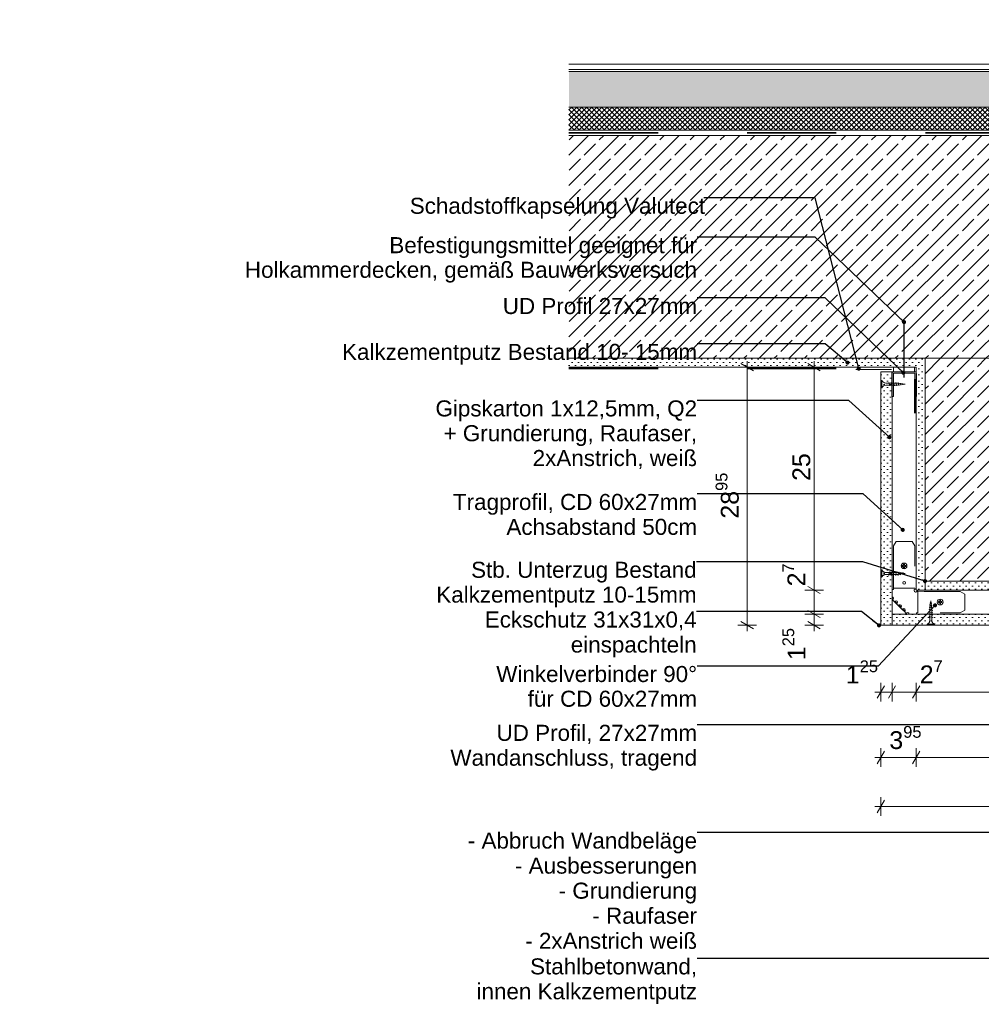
# Model space of a CAD drawing. Header units: metres. Extents: x -0.7 to 35.5, y 5.7 to 9.1.
# Tile 9 of 47: x 6.3 to 7.3, y 5.7 to 6.8. Entities that reach past the tile are written whole.
import ezdxf

# ---------------------------------------------------------------- set-up
doc = ezdxf.new("R2010")
doc.units = ezdxf.units.M
doc.header["$MEASUREMENT"] = 0
doc.linetypes.add('Strichlinie eng', pattern=[0.023, 0.015, -0.008])
doc.linetypes.add('VERDECKT', pattern=[0.005625, 0.00375, -0.001875])
for name, color, linetype in [('152 - Bemaßung_ Beschriftung.Ausbau', 7, 'Continuous'), ('301 - Elemente.Linie', 7, 'Continuous'), ('603 - Struktur.Bodenplatte_ Decke Roh', 7, 'Continuous'), ('608 - Struktur.Träger', 7, 'Continuous'), ('650 - Abdeckung.Fußboden Aufbau', 7, 'Continuous'), ('653 - Abdeckung.TB Verkofferung', 7, 'Continuous'), ('Neubau_301 - Elemente.Linie', 7, 'Continuous'), ('Neubau_653 - Abdeckung.TB Verkofferung', 7, 'Continuous'), ('Neubau_660 - Unterkonstruktion.Trockenbau', 7, 'Continuous')]:
    doc.layers.add(name, color=color, linetype=linetype)
doc.styles.add('ERSTELLTER_STIL_1', font='txt')
doc.dimstyles.new('ERSTELLTER_STIL__1', dxfattribs={"dimtxt": 0.02, "dimasz": 0.01064, "dimexe": 0.18, "dimexo": 0.0625, "dimgap": 0, "dimtad": 1, "dimtih": 1, "dimtoh": 1, "dimzin": 0, "dimdsep": 46, "dimtxsty": 'ERSTELLTER_STIL_1', "dimblk": 'ARROWHEAD_2', "dimblk1": 'ARROWHEAD_2', "dimblk2": 'ARROWHEAD_2', "dimcen": 0.09, "dimse1": 1, "dimse2": 1, "dimclrd": 7, "dimclre": 7, "dimclrt": 7, "dimazin": 0, "dimtfac": 1, "dimtdec": 4, "dimtmove": 0, "dimatfit": 3, "dimfxl": 1, "dimtolj": 1, "dimtzin": 0, "dimarcsym": 0})
doc.dimstyles.new('ERSTELLTER_STIL__2', dxfattribs={"dimtxt": 0.02, "dimasz": 0.01064, "dimexe": 0.18, "dimexo": 0.0625, "dimgap": 0, "dimtad": 1, "dimzin": 0, "dimdsep": 46, "dimtxsty": 'ERSTELLTER_STIL_1', "dimblk": 'ARROWHEAD_2', "dimblk1": 'ARROWHEAD_2', "dimblk2": 'ARROWHEAD_2', "dimcen": 0.09, "dimse1": 1, "dimse2": 1, "dimclrd": 7, "dimclre": 7, "dimclrt": 7, "dimazin": 0, "dimtfac": 1, "dimtdec": 4, "dimtmove": 0, "dimatfit": 3, "dimfxl": 1, "dimtolj": 1, "dimtzin": 0, "dimarcsym": 0})
doc.dimstyles.new('ERSTELLTER_STIL__3', dxfattribs={"dimtxt": 0.18, "dimasz": 0.00912, "dimexe": 0.18, "dimexo": 0.0625, "dimgap": 0, "dimtad": 0, "dimtih": 1, "dimtoh": 1, "dimdec": 4, "dimzin": 0, "dimdsep": 46, "dimcen": 0.09, "dimadec": 0, "dimazin": 0, "dimtfac": 1, "dimtdec": 4, "dimtmove": 0, "dimatfit": 3, "dimldrblk": 'ARROWHEAD_11', "dimfxl": 1, "dimtolj": 1, "dimtzin": 0, "dimarcsym": 0})
doc.dimstyles.new('ERSTELLTER_STIL__4', dxfattribs={"dimtxt": 0.02, "dimasz": 0.01064, "dimexe": 0.18, "dimexo": 0.0625, "dimgap": 0, "dimtad": 1, "dimtih": 1, "dimtoh": 1, "dimzin": 0, "dimdsep": 46, "dimtxsty": 'ERSTELLTER_STIL_1', "dimblk": 'ARROWHEAD_2', "dimblk1": 'ARROWHEAD_2', "dimblk2": 'ARROWHEAD_2', "dimcen": 0.09, "dimse1": 1, "dimse2": 1, "dimclrd": 7, "dimclre": 7, "dimclrt": 7, "dimazin": 0, "dimtfac": 1, "dimtdec": 4, "dimtmove": 2, "dimatfit": 3, "dimfxl": 1, "dimtolj": 1, "dimtzin": 0, "dimarcsym": 0})
pattern_1 = [(45, (-5.733578, 0.041528), (-0.016970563, 0.016970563), []), (45, (-5.742064, 0.050013), (-0.016970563, 0.016970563), [0.018, -0.006])]
pattern_2 = [(45, (-5.7335783, 0.0415275), (-0.0035355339, 0.0035355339), [0, -0.005])]

# ---------------------------------------------------------------- blocks, each defined once
blk = doc.blocks.new('*D48', base_point=(-5.7336, 0.0415))
at = {"layer": '152 - Bemaßung_ Beschriftung.Ausbau', "color": 7, "linetype": 'Continuous', "lineweight": 5}
for p, q in [((7.2169, 5.8931), (7.2169, 5.9141)), ((7.7114, 5.8931), (7.7114, 5.9141)), ((7.2101, 5.9036), (7.2169, 5.9036)), ((7.2209, 5.9106), (7.2129, 5.8966)), ((7.2169, 5.9036), (7.7114, 5.9036)), ((7.7074, 5.8966), (7.7155, 5.9106)), ((7.7114, 5.9036), (7.7183, 5.9036))]:
    blk.add_line(p, q, dxfattribs=at)
at = {"layer": '152 - Bemaßung_ Beschriftung.Ausbau', "color": 7, "lineweight": 5, "insert": (7.439, 5.9073), "char_height": 0.02, "attachment_point": 7, "style": 'ERSTELLTER_STIL_1'}
blk.add_mtext('\\A1;{\\pql;\\fArial|b0|i0|c0|p38;49\\fArial|b0|i0|c0|p38;\\A1{\\H.66x;\\S45^  ;}}', dxfattribs=at)
blk = doc.blocks.new('ARROWHEAD_2')
at = {"color": 0, "linetype": 'Continuous', "lineweight": 0}
for p, q in [((0, 0), (-1, 0)), ((-0.38, -0.66), (0.38, 0.66))]:
    blk.add_line(p, q, dxfattribs=at)
blk = doc.blocks.new('*D49', base_point=(-5.7336, 0.0415))
at = {"layer": '152 - Bemaßung_ Beschriftung.Ausbau', "color": 7, "linetype": 'Continuous', "lineweight": 5}
for p, q in [((7.2169, 5.9481), (7.2169, 5.9691)), ((7.2564, 5.9481), (7.2564, 5.9691)), ((7.2101, 5.9586), (7.2169, 5.9586)), ((7.2209, 5.9656), (7.2129, 5.9516)), ((7.2169, 5.9586), (7.2564, 5.9586)), ((7.2604, 5.9656), (7.2524, 5.9516))]:
    blk.add_line(p, q, dxfattribs=at)
at = {"layer": '152 - Bemaßung_ Beschriftung.Ausbau', "color": 7, "lineweight": 5, "insert": (7.2264, 5.9622), "char_height": 0.02, "attachment_point": 7, "style": 'ERSTELLTER_STIL_1'}
blk.add_mtext('\\A1;{\\pql;\\fArial|b0|i0|c0|p38;3\\fArial|b0|i0|c0|p38;\\A1{\\H.66x;\\S95^  ;}}', dxfattribs=at)
blk = doc.blocks.new('*D50', base_point=(-5.7336, 0.0415))
at = {"layer": '152 - Bemaßung_ Beschriftung.Ausbau', "color": 7, "linetype": 'Continuous', "lineweight": 5}
for p, q in [((7.2564, 5.9481), (7.2564, 5.9691)), ((7.7114, 5.9481), (7.7114, 5.9691)), ((7.2604, 5.9656), (7.2524, 5.9516)), ((7.2564, 5.9586), (7.7114, 5.9586)), ((7.7074, 5.9516), (7.7155, 5.9656)), ((7.7114, 5.9586), (7.7183, 5.9586))]:
    blk.add_line(p, q, dxfattribs=at)
at = {"layer": '152 - Bemaßung_ Beschriftung.Ausbau', "color": 7, "lineweight": 5, "insert": (7.4637, 5.9623), "char_height": 0.02, "attachment_point": 7, "style": 'ERSTELLTER_STIL_1'}
blk.add_mtext('\\A1;{\\pql;\\fArial|b0|i0|c0|p38;45\\fArial|b0|i0|c0|p38;\\A1{\\H.66x;\\S5^  ;}}', dxfattribs=at)
blk = doc.blocks.new('*D51', base_point=(-5.7336, 0.0415))
at = {"layer": '152 - Bemaßung_ Beschriftung.Ausbau', "color": 7, "linetype": 'Continuous', "lineweight": 5}
for p, q in [((7.0739, 6.3925), (7.0599, 6.4006)), ((7.0669, 6.3965), (7.0669, 6.4034)), ((7.0774, 6.3965), (7.0564, 6.3965)), ((7.0669, 6.107), (7.0669, 6.3965)), ((7.0599, 6.1111), (7.0739, 6.103)), ((7.0774, 6.107), (7.0564, 6.107)), ((7.0669, 6.1002), (7.0669, 6.107))]:
    blk.add_line(p, q, dxfattribs=at)
at = {"layer": '152 - Bemaßung_ Beschriftung.Ausbau', "color": 7, "lineweight": 5, "insert": (7.0632, 6.2266), "char_height": 0.02, "attachment_point": 7, "rotation": 90, "style": 'ERSTELLTER_STIL_1'}
blk.add_mtext('\\A1;{\\pql;\\fArial|b0|i0|c0|p38;28\\fArial|b0|i0|c0|p38;\\A1{\\H.66x;\\S95^  ;}}', dxfattribs=at)
blk = doc.blocks.new('*D52', base_point=(-5.7336, 0.0415))
at = {"layer": '152 - Bemaßung_ Beschriftung.Ausbau', "color": 7, "linetype": 'Continuous', "lineweight": 5}
for p, q in [((7.1349, 6.1236), (7.1489, 6.1155)), ((7.1524, 6.1195), (7.1314, 6.1195)), ((7.1349, 6.1111), (7.1489, 6.103)), ((7.1419, 6.107), (7.1419, 6.1195)), ((7.1524, 6.107), (7.1314, 6.107)), ((7.1419, 6.1002), (7.1419, 6.107))]:
    blk.add_line(p, q, dxfattribs=at)
at = {"layer": '152 - Bemaßung_ Beschriftung.Ausbau', "color": 7, "lineweight": 5, "insert": (7.1381, 6.0678), "char_height": 0.02, "attachment_point": 7, "rotation": 90, "style": 'ERSTELLTER_STIL_1'}
blk.add_mtext('\\A1;{\\pql;\\fArial|b0|i0|c0|p38;1\\fArial|b0|i0|c0|p38;\\A1{\\H.66x;\\S25^  ;}}', dxfattribs=at)
blk = doc.blocks.new('*D53', base_point=(-5.7336, 0.0415))
at = {"layer": '152 - Bemaßung_ Beschriftung.Ausbau', "color": 7, "linetype": 'Continuous', "lineweight": 5}
for p, q in [((7.1524, 6.1465), (7.1314, 6.1465)), ((7.1349, 6.1506), (7.1489, 6.1425)), ((7.1419, 6.1195), (7.1419, 6.1465)), ((7.1349, 6.1236), (7.1489, 6.1155)), ((7.1524, 6.1195), (7.1314, 6.1195))]:
    blk.add_line(p, q, dxfattribs=at)
blk = doc.blocks.new('*D54', base_point=(-5.7336, 0.0415))
at = {"layer": '152 - Bemaßung_ Beschriftung.Ausbau', "color": 7, "linetype": 'Continuous', "lineweight": 5}
for p, q in [((7.1489, 6.3925), (7.1349, 6.4006)), ((7.1419, 6.3965), (7.1419, 6.4034)), ((7.1524, 6.3965), (7.1314, 6.3965)), ((7.1419, 6.1465), (7.1419, 6.3965)), ((7.1524, 6.1465), (7.1314, 6.1465)), ((7.1349, 6.1506), (7.1489, 6.1425))]:
    blk.add_line(p, q, dxfattribs=at)
at = {"layer": '152 - Bemaßung_ Beschriftung.Ausbau', "color": 7, "lineweight": 5, "char_height": 0.02, "attachment_point": 7, "rotation": 90, "style": 'ERSTELLTER_STIL_1'}
for s, insert in [('\\A1;{\\pql;\\fArial|b0|i0|c0|p38;25}', (7.1379, 6.2689)), ('\\A1;{\\pql;\\fArial|b0|i0|c0|p38;2\\fArial|b0|i0|c0|p38;\\A1{\\H.66x;\\S7^  ;}}', (7.1379, 6.1506))]:
    blk.add_mtext(s, dxfattribs=dict(at, insert=insert))
blk = doc.blocks.new('*D55', base_point=(-5.7336, 0.0415))
at = {"layer": '152 - Bemaßung_ Beschriftung.Ausbau', "color": 7, "linetype": 'Continuous', "lineweight": 5}
for p, q in [((7.2209, 6.039), (7.2129, 6.025)), ((7.2169, 6.0215), (7.2169, 6.0425)), ((7.2334, 6.039), (7.2254, 6.025)), ((7.2294, 6.0215), (7.2294, 6.0425)), ((7.2101, 6.032), (7.2169, 6.032)), ((7.2169, 6.032), (7.2294, 6.032)), ((7.2294, 6.032), (7.2564, 6.032))]:
    blk.add_line(p, q, dxfattribs=at)
at = {"layer": '152 - Bemaßung_ Beschriftung.Ausbau', "color": 7, "lineweight": 5, "insert": (7.1776, 6.0358), "char_height": 0.02, "attachment_point": 7, "style": 'ERSTELLTER_STIL_1'}
blk.add_mtext('\\A1;{\\pql;\\fArial|b0|i0|c0|p38;1\\fArial|b0|i0|c0|p38;\\A1{\\H.66x;\\S25^  ;}}', dxfattribs=at)
blk = doc.blocks.new('*D56', base_point=(-5.7336, 0.0415))
at = {"layer": '152 - Bemaßung_ Beschriftung.Ausbau', "color": 7, "linetype": 'Continuous', "lineweight": 5}
for p, q in [((7.2334, 6.039), (7.2254, 6.025)), ((7.2604, 6.039), (7.2524, 6.025)), ((7.2564, 6.0215), (7.2564, 6.0425)), ((7.2294, 6.032), (7.2564, 6.032))]:
    blk.add_line(p, q, dxfattribs=at)
blk = doc.blocks.new('*D57', base_point=(-5.7336, 0.0415))
at = {"layer": '152 - Bemaßung_ Beschriftung.Ausbau', "color": 7, "linetype": 'Continuous', "lineweight": 5}
for p, q in [((7.2604, 6.039), (7.2524, 6.025)), ((7.2564, 6.0215), (7.2564, 6.0425)), ((7.5804, 6.039), (7.5724, 6.025)), ((7.5764, 6.0215), (7.5764, 6.0425)), ((7.2564, 6.032), (7.5764, 6.032)), ((7.5764, 6.032), (7.7114, 6.032))]:
    blk.add_line(p, q, dxfattribs=at)
at = {"layer": '152 - Bemaßung_ Beschriftung.Ausbau', "color": 7, "lineweight": 5, "char_height": 0.02, "attachment_point": 7, "style": 'ERSTELLTER_STIL_1'}
for s, insert in [('\\A1;{\\pql;\\fArial|b0|i0|c0|p38;2\\fArial|b0|i0|c0|p38;\\A1{\\H.66x;\\S7^  ;}}', (7.2605, 6.036)), ('\\A1;{\\pql;\\fArial|b0|i0|c0|p38;32}', (7.4138, 6.036))]:
    blk.add_mtext(s, dxfattribs=dict(at, insert=insert))
blk = doc.blocks.new('ARROWHEAD_11')
at = {"color": 0, "linetype": 'Continuous', "lineweight": 0}
blk.add_line((0, 0), (-1, 0), dxfattribs=at)
at = {"color": 0, "linetype": 'Continuous', "lineweight": 0, "const_width": 0.25, "flags": 128}
blk.add_lwpolyline([(-0.125, 0, 1), (0.125, 0, 1)], format="xyb", close=True, dxfattribs=at)

msp = doc.modelspace()

# ---------------------------------------------------------------- hatches: boundary and pattern name
at = {"layer": '603 - Struktur.Bodenplatte_ Decke Roh', "linetype": 'Continuous', "lineweight": 5}
h = msp.add_hatch(dxfattribs=at)
h.set_pattern_fill('Beton__Stahlbeton_000a', style=0, pattern_type=2)
h.set_pattern_definition(pattern_1)
h.paths.add_polyline_path([(7.2564, 6.4065), (7.5764, 6.4065), (7.7214, 6.4065), (7.9614, 6.4065), (7.9614, 6.6565), (6.8669, 6.6565), (6.8669, 6.4065)])
h = msp.add_hatch(dxfattribs=at)
h.set_pattern_fill('Gips_000a', style=0, pattern_type=2)
h.set_pattern_definition(pattern_2)
h.paths.add_polyline_path([(6.8669, 6.3965), (7.2564, 6.3965), (7.2564, 6.4065), (6.8669, 6.4065)])
at = {"layer": '608 - Struktur.Träger', "linetype": 'Continuous', "lineweight": 5}
h = msp.add_hatch(dxfattribs=at)
h.set_pattern_fill('Gips_000a', style=0, pattern_type=2)
h.set_pattern_definition(pattern_2)
h.paths.add_polyline_path([(7.2564, 6.4065), (7.2564, 6.1465), (7.2664, 6.1465), (7.2664, 6.1565), (7.2664, 6.4065)])
h = msp.add_hatch(dxfattribs=at)
h.set_pattern_fill('Beton__Stahlbeton_000a', style=0, pattern_type=2)
h.set_pattern_definition(pattern_1)
h.paths.add_polyline_path([(7.2664, 6.1565), (7.5664, 6.1565), (7.5664, 6.4065), (7.2664, 6.4065)])
h = msp.add_hatch(dxfattribs=at)
h.set_pattern_fill('Gips_000a', style=0, pattern_type=2)
h.set_pattern_definition(pattern_2)
h.paths.add_polyline_path([(7.5664, 6.1565), (7.2664, 6.1565), (7.2664, 6.1465), (7.5664, 6.1465)])
at = {"layer": '650 - Abdeckung.Fußboden Aufbau', "linetype": 'Continuous', "lineweight": 5}
h = msp.add_hatch(dxfattribs=at)
h.set_pattern_fill('Beton__unbewehrt_000a', color=1, style=0, pattern_type=2)
h.set_pattern_definition([(45, (-5.733578, 0.041528), (-0.007071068, 0.007071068), [0.0075, -0.0025]), (45, (-5.733578, 0.048599), (-0.007071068, 0.007071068), [0.0075, -0.0025])])
h.paths.add_polyline_path([(7.7014, 6.7285), (7.7014, 6.6885), (6.8669, 6.6885), (6.8669, 6.7285)])
h = msp.add_hatch(dxfattribs=at)
h.set_pattern_fill('Dämmung__hart_2_000a', color=1, style=0, pattern_type=2)
h.set_pattern_definition([(45, (-5.7335783, 0.0415275), (-0.0028284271, 0.0028284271), []), (135, (-5.7335783, 0.0415275), (0.0028284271, 0.0028284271), [])])
h.paths.add_polyline_path([(7.7014, 6.6885), (7.7014, 6.6625), (6.8669, 6.6625), (6.8669, 6.6885)])
at = {"layer": 'Neubau_653 - Abdeckung.TB Verkofferung', "linetype": 'Continuous', "lineweight": 5}
h = msp.add_hatch(dxfattribs=at)
h.set_pattern_fill('Gips_000a', style=0, pattern_type=2)
h.set_pattern_definition(pattern_2)
h.paths.add_polyline_path([(7.2169, 6.3915), (7.2169, 6.107), (7.2294, 6.107), (7.2294, 6.1195), (7.2294, 6.3915)])
h = msp.add_hatch(dxfattribs=at)
h.set_pattern_fill('Gips_000a', style=0, pattern_type=2)
h.set_pattern_definition(pattern_2)
h.paths.add_polyline_path([(7.2294, 6.107), (7.7064, 6.107), (7.7064, 6.1195), (7.2564, 6.1195), (7.2294, 6.1195)])

# ---------------------------------------------------------------- linework, layer by layer
at = {"layer": '301 - Elemente.Linie', "color": 1, "linetype": 'VERDECKT', "lineweight": 5}
for p, q in [((7.2169, 6.1693), (7.2179, 6.1693)), ((7.2169, 6.1693), (7.2169, 6.1608)), ((7.2179, 6.1693), (7.2179, 6.1608)), ((7.2265, 6.1661), (7.2224, 6.1661)), ((7.2256, 6.1633), (7.2267, 6.1667)), ((7.2269, 6.167), (7.2267, 6.1667)), ((7.2269, 6.167), (7.2272, 6.1667)), ((7.2291, 6.1661), (7.227, 6.1661)), ((7.2282, 6.1633), (7.2293, 6.1667)), ((7.2295, 6.167), (7.2293, 6.1667)), ((7.2295, 6.167), (7.2298, 6.1667)), ((7.2317, 6.1661), (7.2296, 6.1661)), ((7.2308, 6.1633), (7.2319, 6.1667)), ((7.2321, 6.167), (7.2319, 6.1667)), ((7.2321, 6.167), (7.2324, 6.1667)), ((7.2343, 6.1661), (7.2322, 6.1661)), ((7.2334, 6.1633), (7.2345, 6.1667)), ((7.2347, 6.167), (7.2345, 6.1667)), ((7.2347, 6.167), (7.235, 6.1667)), ((7.2351, 6.1661), (7.2348, 6.1661)), ((7.2351, 6.1661), (7.2368, 6.1659)), ((7.236, 6.1635), (7.2369, 6.1664)), ((7.2371, 6.1667), (7.2369, 6.1664)), ((7.2371, 6.1667), (7.2374, 6.1664)), ((7.2372, 6.1659), (7.239, 6.1657)), ((7.2385, 6.164), (7.2391, 6.166)), ((7.2393, 6.1663), (7.2391, 6.166)), ((7.2393, 6.1663), (7.2396, 6.166)), ((7.2416, 6.166), (7.2414, 6.1657)), ((7.2416, 6.166), (7.2419, 6.1657)), ((7.2169, 6.1608), (7.2179, 6.1608)), ((7.2224, 6.1639), (7.2258, 6.1639)), ((7.2259, 6.163), (7.2256, 6.1633)), ((7.2259, 6.163), (7.2261, 6.1633)), ((7.2263, 6.1639), (7.2284, 6.1639)), ((7.2285, 6.163), (7.2282, 6.1633)), ((7.2285, 6.163), (7.2287, 6.1633)), ((7.2289, 6.1639), (7.231, 6.1639)), ((7.2311, 6.163), (7.2308, 6.1633)), ((7.2311, 6.163), (7.2313, 6.1633)), ((7.2315, 6.1639), (7.2336, 6.1639)), ((7.2337, 6.163), (7.2334, 6.1633)), ((7.2337, 6.163), (7.2339, 6.1633)), ((7.2341, 6.1639), (7.2351, 6.1639)), ((7.2351, 6.1639), (7.2361, 6.164)), ((7.2363, 6.1632), (7.236, 6.1635)), ((7.2363, 6.1632), (7.2365, 6.1635)), ((7.2366, 6.1641), (7.2386, 6.1643)), ((7.2388, 6.1637), (7.2385, 6.164)), ((7.2388, 6.1637), (7.239, 6.164)), ((7.2391, 6.1644), (7.241, 6.1646)), ((7.2395, 6.1656), (7.2413, 6.1654)), ((7.241, 6.1645), (7.2414, 6.1657)), ((7.2413, 6.1642), (7.241, 6.1645)), ((7.2413, 6.1642), (7.2415, 6.1645)), ((7.2415, 6.1647), (7.2441, 6.165)), ((7.2418, 6.1653), (7.2441, 6.165)), ((7.2726, 6.1319), (7.2729, 6.1342)), ((7.2732, 6.1317), (7.2729, 6.1342)), ((7.2709, 6.1248), (7.2712, 6.1251)), ((7.2709, 6.1248), (7.2712, 6.1246)), ((7.2709, 6.1222), (7.2712, 6.1225)), ((7.2709, 6.1222), (7.2712, 6.122)), ((7.2746, 6.1235), (7.2712, 6.1246)), ((7.2746, 6.1209), (7.2712, 6.122)), ((7.2713, 6.1272), (7.2716, 6.1275)), ((7.2713, 6.1272), (7.2716, 6.127)), ((7.2716, 6.1294), (7.2719, 6.1297)), ((7.2716, 6.1294), (7.2719, 6.1293)), ((7.2744, 6.1261), (7.2716, 6.127)), ((7.2718, 6.1252), (7.272, 6.1269)), ((7.2718, 6.1252), (7.2718, 6.125)), ((7.2718, 6.1245), (7.2718, 6.1224)), ((7.2718, 6.1219), (7.2718, 6.1198)), ((7.2739, 6.1286), (7.2719, 6.1293)), ((7.272, 6.1317), (7.2723, 6.132)), ((7.272, 6.1317), (7.2723, 6.1315)), ((7.272, 6.1274), (7.2723, 6.1291)), ((7.2734, 6.1311), (7.2723, 6.1315)), ((7.2723, 6.1296), (7.2725, 6.1314)), ((7.2735, 6.1292), (7.2733, 6.1312)), ((7.2738, 6.1314), (7.2734, 6.1316)), ((7.2738, 6.1314), (7.2734, 6.1311)), ((7.2738, 6.1268), (7.2736, 6.1287)), ((7.2742, 6.1289), (7.2739, 6.1291)), ((7.2742, 6.1289), (7.2739, 6.1286)), ((7.274, 6.1252), (7.2739, 6.1262)), ((7.274, 6.1242), (7.274, 6.1252)), ((7.274, 6.1216), (7.274, 6.1237)), ((7.2747, 6.1264), (7.2744, 6.1266)), ((7.2747, 6.1264), (7.2744, 6.1261)), ((7.2749, 6.1238), (7.2746, 6.124)), ((7.2749, 6.1238), (7.2746, 6.1235)), ((7.2709, 6.1196), (7.2712, 6.1199)), ((7.2709, 6.1196), (7.2712, 6.1194)), ((7.2709, 6.117), (7.2712, 6.1173)), ((7.2709, 6.117), (7.2712, 6.1168)), ((7.2746, 6.1183), (7.2712, 6.1194)), ((7.2746, 6.1157), (7.2712, 6.1168)), ((7.2718, 6.1193), (7.2718, 6.1172)), ((7.2718, 6.1167), (7.2718, 6.1125)), ((7.274, 6.119), (7.274, 6.1211)), ((7.274, 6.1164), (7.274, 6.1185)), ((7.274, 6.1125), (7.274, 6.1159)), ((7.2749, 6.1212), (7.2746, 6.1214)), ((7.2749, 6.1212), (7.2746, 6.1209)), ((7.2749, 6.1186), (7.2746, 6.1188)), ((7.2749, 6.1186), (7.2746, 6.1183)), ((7.2749, 6.116), (7.2746, 6.1162)), ((7.2749, 6.116), (7.2746, 6.1157)), ((7.2687, 6.107), (7.2687, 6.108)), ((7.2687, 6.108), (7.2772, 6.108)), ((7.2687, 6.107), (7.2772, 6.107)), ((7.2772, 6.107), (7.2772, 6.108))]:
    msp.add_line(p, q, dxfattribs=at)
at = {"layer": '301 - Elemente.Linie', "color": 1, "linetype": 'Continuous', "lineweight": 5}
for p, q in [((7.2309, 6.1485), (7.2551, 6.1485)), ((7.2584, 6.1452), (7.2584, 6.121)), ((7.2321, 6.1333), (7.2344, 6.131)), ((7.235, 6.1315), (7.2325, 6.134)), ((7.2365, 6.1289), (7.2388, 6.1266)), ((7.2394, 6.1271), (7.2369, 6.1295)), ((7.2409, 6.1245), (7.2432, 6.1222)), ((7.2438, 6.1226), (7.2414, 6.1251))]:
    msp.add_line(p, q, dxfattribs=at)
at = {"layer": '301 - Elemente.Linie', "color": 92, "linetype": 'Strichlinie eng', "lineweight": 35, "true_color": 0x00be00, "flags": 128}
for points in [[(6.8669, 6.6595), (7.7114, 6.6595), (7.7114, 6.7865)], [(6.8669, 6.3949), (7.255, 6.3949), (7.255, 6.3449)]]:
    msp.add_lwpolyline(points, dxfattribs=at)
at = {"layer": '301 - Elemente.Linie', "color": 1, "linetype": 'VERDECKT', "lineweight": 5, "flags": 128}
for points in [[(7.2309, 6.1485), (7.2309, 6.1961), (7.2339, 6.2011), (7.2519, 6.2011), (7.2549, 6.1961), (7.2549, 6.1556), (7.2551, 6.1485)], [(7.2584, 6.1452), (7.2655, 6.145), (7.306, 6.145), (7.311, 6.142), (7.311, 6.124), (7.306, 6.121), (7.2584, 6.121)]]:
    msp.add_lwpolyline(points, dxfattribs=at)
at = {"layer": '301 - Elemente.Linie', "color": 1, "linetype": 'Continuous', "lineweight": 5, "flags": 128}
for points in [[(7.2424, 6.1755), (7.2424, 6.1745, -0.414214), (7.2419, 6.174), (7.2409, 6.174), (7.2409, 6.173), (7.2419, 6.173, -0.414214), (7.2424, 6.1725), (7.2424, 6.1715), (7.2434, 6.1715), (7.2434, 6.1725, -0.414214), (7.2439, 6.173), (7.2449, 6.173), (7.2449, 6.174), (7.2439, 6.174, -0.414214), (7.2434, 6.1745), (7.2434, 6.1755)], [(7.2414, 6.1545, 1), (7.2444, 6.1545, 1)], [(7.2829, 6.135), (7.2829, 6.134, -0.414214), (7.2824, 6.1335), (7.2814, 6.1335), (7.2814, 6.1325), (7.2824, 6.1325, -0.414214), (7.2829, 6.132), (7.2829, 6.131), (7.2839, 6.131), (7.2839, 6.132, -0.414214), (7.2844, 6.1325), (7.2854, 6.1325), (7.2854, 6.1335), (7.2844, 6.1335, -0.414214), (7.2839, 6.134), (7.2839, 6.135)]]:
    msp.add_lwpolyline(points, format="xyb", close=True, dxfattribs=at)
for points in [[(7.2584, 6.121), (7.2569, 6.121), (7.2569, 6.1195), (7.2487, 6.1195, 0.789211), (7.2453, 6.1201), (7.2432, 6.1222, 1.490116), (7.2409, 6.1245), (7.2388, 6.1266, 1.490116), (7.2365, 6.1289), (7.2344, 6.131, 1.490116), (7.2321, 6.1333), (7.23, 6.1355, 0.789144), (7.2294, 6.1388), (7.2294, 6.147), (7.2309, 6.147), (7.2309, 6.1485)], [(7.2551, 6.1485), (7.2552, 6.1475, 1.567267), (7.2574, 6.1453), (7.2584, 6.1452)]]:
    msp.add_lwpolyline(points, format="xyb", dxfattribs=at)
at = {"layer": '301 - Elemente.Linie', "color": 1, "linetype": 'Continuous', "lineweight": 5}
for centre in [(7.2429, 6.1735), (7.2834, 6.133)]:
    msp.add_circle(centre, 0.00325, dxfattribs=at)
at = {"layer": '301 - Elemente.Linie', "color": 1, "linetype": 'VERDECKT', "lineweight": 5}
for centre, start, end in [((7.2225, 6.1711), 201.3836, 269.0608), ((7.2225, 6.159), 90.9391, 158.6163), ((7.2669, 6.1126), 291.3836, 359.0608), ((7.2789, 6.1126), 180.9391, 248.6163)]:
    msp.add_arc(centre, 0.00492, start, end, dxfattribs=at)
at = {"layer": '603 - Struktur.Bodenplatte_ Decke Roh', "color": 1, "linetype": 'Continuous', "lineweight": 13}
for p, q in [((7.7114, 6.6625), (6.8669, 6.6625)), ((7.7114, 6.6565), (6.8669, 6.6565))]:
    msp.add_line(p, q, dxfattribs=at)
at = {"layer": '603 - Struktur.Bodenplatte_ Decke Roh', "color": 7, "linetype": 'Continuous', "lineweight": 5}
msp.add_line((7.2169, 6.3965), (6.8669, 6.3965), dxfattribs=at)
at = {"layer": '603 - Struktur.Bodenplatte_ Decke Roh', "color": 7, "linetype": 'Continuous', "lineweight": 13, "flags": 128}
for points in [[(7.7214, 6.6565), (7.7114, 6.6565), (6.8669, 6.6565)], [(7.7214, 6.4065), (7.5764, 6.4065), (7.5664, 6.4065), (7.2664, 6.4065), (7.2564, 6.4065), (6.8669, 6.4065)]]:
    msp.add_lwpolyline(points, dxfattribs=at)
at = {"layer": '603 - Struktur.Bodenplatte_ Decke Roh', "color": 7, "linetype": 'Continuous', "lineweight": 5, "flags": 128}
for points in [[(7.2564, 6.3965), (7.2294, 6.3965), (7.2169, 6.3965)], [(7.2564, 6.3965), (7.2564, 6.3915)]]:
    msp.add_lwpolyline(points, dxfattribs=at)
at = {"layer": '608 - Struktur.Träger', "color": 7, "linetype": 'Continuous', "lineweight": 13}
for p in [(7.2664, 6.4065), (7.5664, 6.1565)]:
    msp.add_line(p, (7.2664, 6.1565), dxfattribs=at)
at = {"layer": '608 - Struktur.Träger', "color": 7, "linetype": 'Continuous', "lineweight": 5}
msp.add_line((7.2664, 6.1565), (7.2664, 6.1465), dxfattribs=at)
at = {"layer": '650 - Abdeckung.Fußboden Aufbau', "color": 1, "linetype": 'Continuous', "lineweight": 13}
for p, q in [((6.8669, 6.7365), (7.7014, 6.7365)), ((6.8669, 6.7305), (7.7014, 6.7305)), ((6.8669, 6.7285), (7.7014, 6.7285)), ((6.8669, 6.6885), (7.7014, 6.6885))]:
    msp.add_line(p, q, dxfattribs=at)
at = {"layer": '653 - Abdeckung.TB Verkofferung', "color": 1, "linetype": 'Continuous', "lineweight": 13}
msp.add_line((7.1889, 6.3941), (7.2289, 6.3941), dxfattribs=at)
at = {"layer": 'Neubau_301 - Elemente.Linie', "color": 1, "linetype": 'Continuous', "lineweight": 25, "flags": 128}
msp.add_lwpolyline([(7.2429, 6.3851), (7.2429, 6.4474)], dxfattribs=at)
at = {"layer": 'Neubau_653 - Abdeckung.TB Verkofferung', "color": 1, "linetype": 'Continuous', "lineweight": 5}
for p, q in [((7.2564, 6.3915), (7.2169, 6.3915)), ((7.2169, 6.3915), (7.2169, 6.107))]:
    msp.add_line(p, q, dxfattribs=at)
at = {"layer": 'Neubau_653 - Abdeckung.TB Verkofferung', "color": 1, "linetype": 'Continuous', "lineweight": 5, "flags": 128}
for points in [[(7.2294, 6.3915), (7.2294, 6.1195), (7.2294, 6.107)], [(7.2564, 6.3915), (7.2564, 6.1465)], [(7.7064, 6.1465), (7.7064, 6.107), (7.2294, 6.107), (7.2169, 6.107)], [(7.5764, 6.1465), (7.5664, 6.1465), (7.2664, 6.1465), (7.2564, 6.1465)], [(7.7064, 6.1195), (7.2564, 6.1195), (7.2294, 6.1195)]]:
    msp.add_lwpolyline(points, dxfattribs=at)
at = {"layer": 'Neubau_660 - Unterkonstruktion.Trockenbau', "color": 1, "linetype": 'Continuous', "lineweight": 5}
for p, q in [((7.2179, 6.3733), (7.2179, 6.3818)), ((7.2269, 6.3755), (7.2259, 6.3795)), ((7.2295, 6.3755), (7.2285, 6.3795)), ((7.2321, 6.3755), (7.2311, 6.3795)), ((7.2347, 6.3755), (7.2337, 6.3795)), ((7.2371, 6.3759), (7.2363, 6.3793)), ((7.2393, 6.3762), (7.2388, 6.3788)), ((7.2416, 6.3766), (7.2413, 6.3784))]:
    msp.add_line(p, q, dxfattribs=at)
at = {"layer": 'Neubau_660 - Unterkonstruktion.Trockenbau', "color": 1, "linetype": 'Continuous', "lineweight": 5, "flags": 128}
for points in [[(7.2292, 6.3635), (7.2292, 6.3895, -0.414214), (7.2312, 6.3915), (7.2547, 6.3915, -0.414214), (7.2567, 6.3895), (7.2567, 6.3635), (7.2549, 6.3635), (7.2549, 6.3895, 0.414214), (7.2547, 6.3898), (7.2312, 6.3898, 0.414214), (7.2309, 6.3895), (7.2309, 6.3635)], [(7.235, 6.3787), (7.2224, 6.3787, -0.304192), (7.2179, 6.3818), (7.2169, 6.3818), (7.2169, 6.3733), (7.2179, 6.3733, -0.304191), (7.2224, 6.3764), (7.235, 6.3764), (7.2441, 6.3775)]]:
    msp.add_lwpolyline(points, format="xyb", close=True, dxfattribs=at)
msp.add_lwpolyline([(7.2547, 6.3915), (7.2547, 6.3965), (7.2312, 6.3965), (7.2312, 6.3915)], close=True, dxfattribs=at)

# ---------------------------------------------------------------- texts
at = {"layer": '152 - Bemaßung_ Beschriftung.Ausbau', "color": 7, "linetype": 'Continuous', "lineweight": 9, "char_height": 0.018, "style": 'ERSTELLTER_STIL_1'}
for s, insert, attachment_point in [('\\A1;{\\pql;\\fArial|b0|i0|c0|p38;Schadstoffkapselung\\fArial|b0|i0|c0|p38; \\fArial|b0|i0|c0|p38;Valutect}', (6.6884, 6.5867), 1), ('\\A1;{\\pqr;\\fArial|b0|i0|c0|p38;UD Profil\\fArial|b0|i0|c0|p38; 27x27mm}', (7.0107, 6.4742), 3), ('\\A1;{\\pqr;\\fArial|b0|i0|c0|p38;Kalkzementputz Bestand\\fArial|b0|i0|c0|p38; 10- 15mm}', (7.0107, 6.4227), 3)]:
    msp.add_mtext(s, dxfattribs=dict(at, insert=insert, attachment_point=attachment_point))
at = {"layer": '152 - Bemaßung_ Beschriftung.Ausbau', "color": 7, "linetype": 'Continuous', "lineweight": 9, "char_height": 0.018, "attachment_point": 3, "style": 'ERSTELLTER_STIL_1'}
for s, insert, line_spacing_factor in [('\\A1;{\\pqr;\\fArial|b0|i0|c0|p38;Befestigungsmittel geeignet für\\P\\pqr;\\fArial|b0|i0|c0|p38;Holkammerdecken, gemäß Bauwerksversuch}', (7.0107, 6.5425), 0.921299), ('\\A1;{\\pqr;\\fArial|b0|i0|c0|p38;Gipskarton 1x12,5mm, Q\\fArial|b0|i0|c0|p38;2\\P\\pqr;\\fArial|b0|i0|c0|p38;+ Grundierung, Raufaser, \\P\\pqr;\\fArial|b0|i0|c0|p38;2xAnstrich, weiß}', (7.0107, 6.3593), 0.927842), ('\\A1;{\\pqr;\\fArial|b0|i0|c0|p38;Tragprofil, CD 60x27mm\\P\\pqr;\\fArial|b0|i0|c0|p38;Achsabstand 50cm}', (7.0107, 6.2543), 0.930826), ('\\A1;{\\pqr;\\fArial|b0|i0|c0|p38;Stb. Unterzug Bestand\\P\\pqr;\\fArial|b0|i0|c0|p38;Kalkzementputz 10-15mm}', (7.0102, 6.1782), 0.9285), ('\\A1;{\\pqr;\\fArial|b0|i0|c0|p38;Eckschutz 31x31x0,4\\P\\pqr;\\fArial|b0|i0|c0|p38;einspachteln}', (7.0102, 6.1224), 0.937921), ('\\A1;{\\pqr;\\fArial|b0|i0|c0|p38;Winkelverbinder 90°\\P\\pqr;\\fArial|b0|i0|c0|p38;für CD 60x27mm}', (7.0107, 6.0612), 0.923713), ('\\A1;{\\pqr;\\fArial|b0|i0|c0|p38;UD Profil, 27x27mm\\P\\pqr;\\fArial|b0|i0|c0|p38;Wandanschluss, \\fArial|b0|i0|c0|p38;tragend}', (7.0107, 5.9952), 0.930574), ('\\A1;{\\pqr;\\fArial|b0|i0|c0|p38;- Abbruch Wandbeläge\\P\\pqr;\\fArial|b0|i0|c0|p38;\\H1.001315x;- Ausbesserungen\\P\\pqr;\\fArial|b0|i0|c0|p38;- Grundierung\\P\\pqr;\\fArial|b0|i0|c0|p38;- Raufaser\\P\\pqr;\\fArial|b0|i0|c0|p38;\\H0.998687x;- 2xAnstrich weiß }', (7.0107, 5.8743), 0.935947), ('\\A1;{\\pqr;\\fArial|b0|i0|c0|p38;Stahlbetonwand\\fArial|b0|i0|c0|p38;,\\P\\pqr;\\fArial|b0|i0|c0|p38;innen\\fArial|b0|i0|c0|p38; Kalkzementputz}', (7.0107, 5.7331), 0.9307)]:
    msp.add_mtext(s, dxfattribs=dict(at, insert=insert, line_spacing_factor=line_spacing_factor))

# ---------------------------------------------------------------- dimensions: what is measured, and where the dimension line sits
at = {"layer": '152 - Bemaßung_ Beschriftung.Ausbau', "color": 7, "linetype": 'Continuous', "lineweight": 5}
for base, p1, p2, picture, middle in [((7.1419, 6.3965), (5.6217, 6.1465), (7.2564, 6.3965), '*D54', (7.1279, 6.2842)), ((7.0669, 6.3965), (7.2169, 6.107), (7.2564, 6.3965), '*D51', (7.0529, 6.2765)), ((7.1419, 6.1465), (5.6487, 6.1195), (5.6217, 6.1465), '*D53', (7.1279, 6.1852)), ((7.1419, 6.1195), (7.2169, 6.107), (5.6487, 6.1195), '*D52', (7.1279, 6.11))]:
    dim = msp.add_linear_dim(base=base, p1=p1, p2=p2, angle=90, dimstyle='ERSTELLTER_STIL__2', dxfattribs=at)
    dim.commit()
    dim.dimension.update_dxf_attribs({"geometry": picture, "text_midpoint": middle, "dimtype": 160, "text_rotation": 90})
for base, p1, p2, dimstyle, picture, middle in [((7.2294, 6.032), (7.2169, 6.107), (7.2294, 6.4065), 'ERSTELLTER_STIL__1', '*D55', (7.2199, 6.046)), ((7.2564, 6.032), (7.2294, 6.4065), (7.2564, 6.3965), 'ERSTELLTER_STIL__1', '*D56', (7.2951, 6.046)), ((7.5764, 6.032), (7.2564, 6.3965), (7.5764, 6.1465), 'ERSTELLTER_STIL__1', '*D57', (7.4291, 6.046)), ((7.2564, 5.9586), (7.2169, 6.0336), (7.2564, 6.3231), 'ERSTELLTER_STIL__4', '*D49', (7.2687, 5.9726)), ((7.71142, 5.95858), (7.2564, 6.32308), (7.71142, 6.07308), 'ERSTELLTER_STIL__1', '*D50', (7.50599, 5.97258)), ((7.7114, 5.9036), (7.2169, 6.0536), (7.7114, 6.0931), 'ERSTELLTER_STIL__1', '*D48', (7.4889, 5.9176))]:
    dim = msp.add_linear_dim(base=base, p1=p1, p2=p2, dimstyle=dimstyle, dxfattribs=at)
    dim.commit()
    dim.dimension.update_dxf_attribs({"geometry": picture, "text_midpoint": middle, "dimtype": 160})

# ---------------------------------------------------------------- leaders
at = {"layer": '152 - Bemaßung_ Beschriftung.Ausbau', "color": 7, "linetype": 'Continuous', "lineweight": 9, "annotation_type": 0, "has_hookline": 1, "hookline_direction": 1}
for points, text_width in [([(7.192, 6.3949), (7.1433, 6.5867), (7.0181, 6.5867)], 0.3297), ([(7.2429, 6.4471), (7.1433, 6.5425), (7.0107, 6.5425)], 0.5031), ([(7.2421, 6.3904), (7.1543, 6.4742), (7.0107, 6.4742)], 0.2142), ([(7.1794, 6.4017), (7.1543, 6.4227), (7.0107, 6.4227)], 0.3945), ([(7.2264, 6.318), (7.181, 6.3593), (7.0107, 6.3593)], 0.2906), ([(7.2414, 6.214), (7.197, 6.2543), (7.0107, 6.2543)], 0.2715), ([(7.2664, 6.1565), (7.1965, 6.1782), (7.0102, 6.1782)], 0.2884), ([(7.2148, 6.1068), (7.1951, 6.1224), (7.0102, 6.1224)], 0.2342), ([(7.2777, 6.1293), (7.2137, 6.0612), (7.0107, 6.0612)], 0.2231), ([(7.6881, 6.0857), (7.6574, 5.9952), (7.0107, 5.9952)], 0.2744), ([(7.7069, 5.8511), (7.6811, 5.8743), (7.0107, 5.8743)], 0.2551), ([(7.7167, 5.8051), (7.6488, 5.7331), (7.0107, 5.7331)], 0.245)]:
    msp.add_leader(points, dimstyle='ERSTELLTER_STIL__3', dxfattribs=dict(at, text_width=text_width))

doc.saveas('drawing.dxf')
